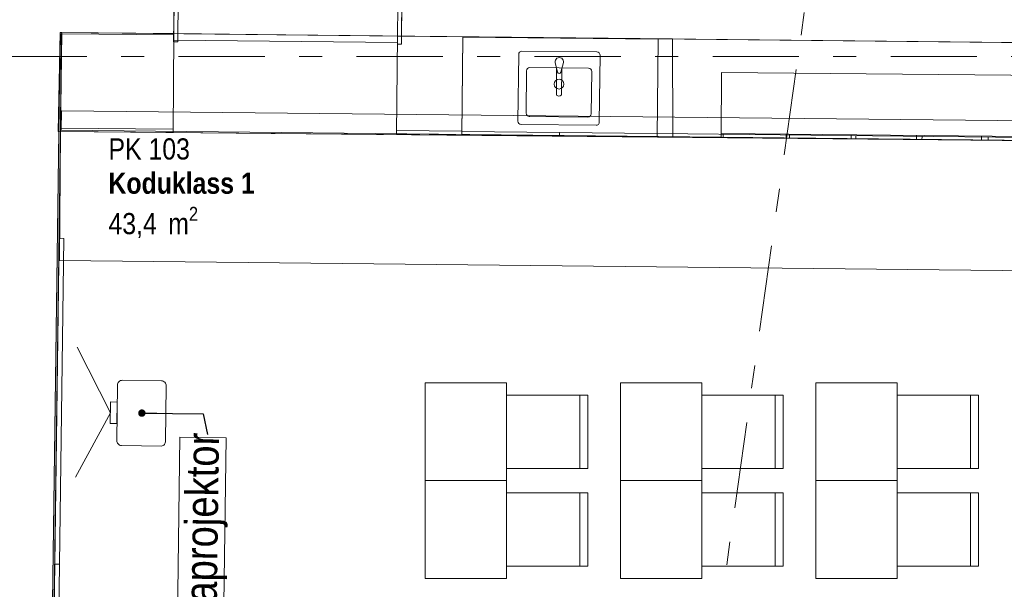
# Model space of a CAD drawing. Header units: millimetres. Extents: x 74467 to 235410, y -65 to 114857.
# Tile 137 of 256: x 115799 to 121847, y 58296 to 61791. Entities that reach past the tile are written whole.
import ezdxf
from ezdxf.enums import TextEntityAlignment as Align

# ---------------------------------------------------------------- set-up
doc = ezdxf.new("R2010")
doc.units = ezdxf.units.MM
doc.header["$MEASUREMENT"] = 0
doc.linetypes.add('Katkend topelt', pattern=[1093.611073, 529.166651, -211.666656, 141.111112, -211.666656])
doc.linetypes.add('Wipeout_Contour', pattern=[1000, 0, -1000])
for name, color, linetype in [('00 Teljed.AR', 7, 'Continuous'), ('1235 Vahelaed.VANA', 7, 'Continuous'), ('1311 Siseseinad.VANA', 7, 'Continuous'), ('1326 Seinapinnad.SA', 7, 'Continuous'), ('1330 Sisustus.SA', 7, 'Continuous'), ('1331 Sisseehitatud sisustus.SA', 7, 'Continuous'), ('1336 Sanitaartehnika.SA', 7, 'Continuous'), ('9350 Netopind.VANA', 7, 'Continuous'), ('Ruumi tekst', 7, 'Continuous'), ('Uks', 7, 'Continuous')]:
    doc.layers.add(name, color=color, linetype=linetype)
doc.styles.add('GENERATED_STYLE_2', font='txt', dxfattribs={"width": 0.84})
doc.styles.add('GENERATED_STYLE_3', font='txt')
doc.styles.add('GENERATED_STYLE_4', font='txt', dxfattribs={"width": 0.84})
doc.dimstyles.new('GENERATED_STYLE__5', dxfattribs={"dimtxt": 0.18, "dimasz": 91.2, "dimexe": 0.18, "dimexo": 0.0625, "dimgap": 0, "dimtad": 0, "dimtih": 1, "dimtoh": 1, "dimdec": 4, "dimzin": 0, "dimdsep": 46, "dimcen": 0.09, "dimadec": 0, "dimazin": 0, "dimtfac": 1, "dimtdec": 4, "dimtmove": 0, "dimatfit": 3, "dimldrblk": 'ARROWHEAD_11', "dimfxl": 0, "dimtolj": 1, "dimtzin": 0, "dimarcsym": 0})

# ---------------------------------------------------------------- blocks, each defined once
blk = doc.blocks.new('Slab_35_1', base_point=(115968, 55784.5))
at = {"layer": '1235 Vahelaed.VANA', "color": 7, "linetype": 'Continuous', "lineweight": 13, "flags": 128}
blk.add_lwpolyline([(115968, 55784.5), (128757.2, 55702.7), (130692.6, 55690.3), (130882.6, 55689.1), (139223.3, 55635.8), (139191.5, 61568), (123858.2, 61630.5), (116047.5, 61713.1)], close=True, dxfattribs=at)
blk = doc.blocks.new('Slab_40_1', base_point=(116047.5, 61713.1))
at = {"layer": '1235 Vahelaed.VANA', "color": 7, "linetype": 'Continuous', "lineweight": 13, "flags": 128}
blk.add_lwpolyline([(116047.5, 61713.1), (118519.3, 61670.8), (118519.5, 61686.9), (123392.6, 61635.4), (123582.6, 61635.4), (123582.6, 61633.4), (123856.9, 61630.5), (130693.8, 61602.6), (130882.6, 61602.6), (130882.6, 61601.8), (139191.5, 61568), (139192.6, 61366.9), (139223.3, 55635.8), (130892.3, 55689.1), (130692.6, 55690.3), (128757.2, 55702.7), (123582.6, 55735.8), (123392.6, 55737), (118784.3, 55766.5), (118445.5, 55768.7), (115968, 55784.5)], close=True, dxfattribs=at)
blk = doc.blocks.new('Slab_44_1', base_point=(115968, 55784.5))
at = {"color": 254, "linetype": 'Wipeout_Contour', "lineweight": 0, "ltscale": 667063.136447}
blk.add_wipeout([(115968, 55784.5), (123392.6, 55737), (123392.6, 61635.4), (118519.5, 61686.9), (116047.5, 61713.1)], dxfattribs=at).dxf.layer = '1235 Vahelaed.VANA'
at = {"layer": '1235 Vahelaed.VANA', "color": 7, "linetype": 'Continuous', "lineweight": 13, "flags": 128}
blk.add_lwpolyline([(115968, 55784.5), (116047.5, 61713.1), (118519.5, 61686.9), (123392.6, 61635.4), (123392.6, 55737)], close=True, dxfattribs=at)
blk = doc.blocks.new('Koduklass 1_PK 103_47_1', base_point=(116244.1, 61103.6))
at = {"layer": '9350 Netopind.VANA', "color": 7, "linetype": 'Continuous', "lineweight": 13, "flags": 128}
blk.add_lwpolyline([(123382.6, 61635.5), (118144.3, 61690.9), (116057.5, 61713), (115978.1, 55794.5), (123372.6, 55747.1), (123372.6, 61059.4), (123382.6, 61059.4)], close=True, dxfattribs=at)
at = {"layer": 'Ruumi tekst', "color": 7, "lineweight": 13, "char_height": 130, "attachment_point": 1}
for s, insert, style in [('\\A1;{\\pql;\\pt0,4600;\\fArial|b0|i0|c0|p34;PK 103\\fArial|b0|i0|c0|p34;\\A1{\\H.66x;\\S^  ;}\\fArial|b0|i0|c0|p34;\\fArial|b0|i0|c0|p34;\\A1{\\H.66x;\\S^  ;}}', (116344.1, 61063.4), 'GENERATED_STYLE_4'), ('\\A1;{\\pql;\\pt0,500;\\fArial|b1|i0|c0|p34;Koduklass 1\\fArial|b1|i0|c0|p34;\\A1{\\H.66x;\\S^  ;}\\fArial|b1|i0|c0|p34;\\fArial|b1|i0|c0|p34;\\A1{\\H.66x;\\S^  ;}}', (116344.1, 60853.2), 'GENERATED_STYLE_2'), ('\\A1;{\\pql;\\pt0,4600;\\fArial|b0|i0|c0|p34;43,4\\fArial|b0|i0|c0|p34;\\A1{\\H.66x;\\S^  ;}\\fArial|b0|i0|c0|p34; m\\fArial|b0|i0|c0|p34;\\A1{\\H.66x;\\S2^  ;}}', (116344.1, 60642.9), 'GENERATED_STYLE_4')]:
    blk.add_mtext(s, dxfattribs=dict(at, insert=insert, style=style))
blk = doc.blocks.new('Tugevvoolu ruum_PK 117_50_1', base_point=(118982.6, 62696.5))
at = {"layer": '9350 Netopind.VANA', "color": 7, "linetype": 'Continuous', "lineweight": 13, "flags": 128}
blk.add_lwpolyline([(121302.7, 62047.6), (121302.6, 62696.5), (118882.6, 62696.5), (118882.5, 62073.3)], close=True, dxfattribs=at)
at = {"layer": 'Ruumi tekst', "color": 7, "lineweight": 13, "char_height": 130, "attachment_point": 1}
for s, insert, style in [('\\A1;{\\pql;\\pt0,4600;\\fArial|b0|i0|c0|p34;PK 117\\fArial|b0|i0|c0|p34;\\A1{\\H.66x;\\S^  ;}\\fArial|b0|i0|c0|p34;\\fArial|b0|i0|c0|p34;\\A1{\\H.66x;\\S^  ;}}', (119082.6, 62656.4), 'GENERATED_STYLE_4'), ('\\A1;{\\pql;\\pt0,500;\\fArial|b1|i0|c0|p34;Tugevvoolu ruum\\fArial|b1|i0|c0|p34;\\A1{\\H.66x;\\S^  ;}\\fArial|b1|i0|c0|p34;\\fArial|b1|i0|c0|p34;\\A1{\\H.66x;\\S^  ;}}', (119082.6, 62445.6), 'GENERATED_STYLE_2'), ('\\A1;{\\pql;\\pt0,4600;\\fArial|b0|i0|c0|p34;1,5\\fArial|b0|i0|c0|p34;\\A1{\\H.66x;\\S^  ;}\\fArial|b0|i0|c0|p34; m\\fArial|b0|i0|c0|p34;\\A1{\\H.66x;\\S2^  ;}}', (119082.6, 62235.8), 'GENERATED_STYLE_4')]:
    blk.add_mtext(s, dxfattribs=dict(at, insert=insert, style=style))
blk = doc.blocks.new('Slab_331_1', base_point=(116047.5, 61713.1))
at = {"layer": '1331 Sisseehitatud sisustus.SA', "color": 253, "linetype": 'Continuous', "lineweight": 13, "true_color": 0xa5a6a4, "flags": 128}
blk.add_lwpolyline([(116047.5, 61713.1), (116035.2, 61105.8), (119810.2, 61069.7), (119808.8, 61673.3)], close=True, dxfattribs=at)
blk = doc.blocks.new('Slab_356_1', base_point=(116054.2, 61113))
at = {"layer": '1331 Sisseehitatud sisustus.SA', "color": 253, "linetype": 'Continuous', "lineweight": 13, "true_color": 0xa5a6a4, "flags": 128}
blk.add_lwpolyline([(116054.2, 61113), (123392.6, 61035.4), (123393.9, 61155.4), (116055.5, 61233)], close=True, dxfattribs=at)
blk = doc.blocks.new('Slab_362_1', base_point=(116043.7, 60312.8))
at = {"layer": '1331 Sisseehitatud sisustus.SA', "color": 253, "linetype": 'Continuous', "lineweight": 13, "true_color": 0xa5a6a4, "flags": 128}
blk.add_lwpolyline([(116043.7, 60312.8), (123378.8, 60236.2), (123382.8, 61035.5), (116049.3, 61104.9)], close=True, dxfattribs=at)
blk = doc.blocks.new('Opening_88_1')
at = {"layer": '1331 Sisseehitatud sisustus.SA', "color": 253, "linetype": 'Continuous', "lineweight": 13, "true_color": 0xa5a6a4, "flags": 128}
for points in [[(116749.1, 62146.2), (116748.7, 62106.2)], [(118149.1, 62131.1), (116749.1, 62146.2)], [(118148.6, 62091.1), (118149.1, 62131.1)], [(116748.7, 62106.2), (118148.6, 62091.1)], [(116744.5, 61705.7), (116744.1, 61665.7)], [(118120.6, 61691.2), (116744.5, 61705.7)], [(116744.1, 61665.7), (118120.1, 61651.2)], [(118120.1, 61651.2), (118120.6, 61691.2)]]:
    blk.add_lwpolyline(points, dxfattribs=at)
blk = doc.blocks.new('Wall_691_1', base_point=(115568, 55787.1))
at = {"layer": '1311 Siseseinad.VANA', "color": 7, "linetype": 'Continuous', "lineweight": 15, "flags": 128}
for points in [[(115647.5, 61717.3), (115568, 55787.1)], [(115968, 55781.7), (116047.5, 61713.1)], [(115568, 55787.1), (115968, 55781.7)]]:
    blk.add_lwpolyline(points, dxfattribs=at)
blk = doc.blocks.new('Door with Sidelight on Side 2 24_4')
at = {"layer": 'Uks', "color": 7, "linetype": 'Continuous', "lineweight": 13}
for p, q in [((632, 0), (632, 984)), ((632, 984), (672, 984)), ((672, 984), (672, 0)), ((-660, 0), (-700, 0)), ((-700, 0), (-700, -115)), ((-700, 0), (-700, -115)), ((-700, 0), (-700, -115)), ((-660, -115), (-660, 0)), ((-312, 0), (-340, 0)), ((-340, 0), (-340, -115)), ((-312, -40), (-312, 0)), ((672, 0), (632, 0)), ((700, 0), (672, 0)), ((672, 0), (672, -40)), ((700, -115), (700, 0)), ((700, 0), (700, -115)), ((700, 0), (700, -115)), ((-660, -18), (-340, -18)), ((-300, -40), (-312, -40)), ((-300, -40), (660, -40)), ((-300, -115), (-300, -40)), ((672, -40), (660, -40)), ((660, -40), (660, -115)), ((-700, -450.3), (-700, -115)), ((-700, -115), (-675, -115)), ((-700, -115), (-660, -115)), ((-700, -115), (-700, -400.3)), ((-700, -115), (-700, -400.3)), ((-675, -115), (-675, -450.3)), ((-340, -115), (-660, -115)), ((-340, -115), (-300, -115)), ((660, -115), (-300, -115)), ((660, -115), (700, -115)), ((675, -450.3), (675, -115)), ((675, -115), (700, -115)), ((700, -115), (700, -450.3)), ((700, -115), (700, -400.3)), ((700, -115), (700, -400.3)), ((-700, -400.3), (-727, -400.3)), ((-700, -400.3), (-727, -400.3)), ((700, -400.3), (727, -400.3)), ((700, -400.3), (727, -400.3)), ((-675, -450.3), (-700, -450.3)), ((700, -450.3), (675, -450.3))]:
    blk.add_line(p, q, dxfattribs=at)
at = {"layer": 'Uks', "color": 7, "linetype": 'Continuous', "lineweight": 13, "flags": 128}
blk.add_lwpolyline([(-340, 0), (-660, 0), (-660, -115), (-340, -115)], close=True, dxfattribs=at)
at = {"layer": 'Uks', "color": 7, "linetype": 'Continuous', "lineweight": 13}
blk.add_arc((672, 0), 984, 90, 180, dxfattribs=at)
blk = doc.blocks.new('Wall_693_1', base_point=(123861.1, 62030.5))
at = {"layer": '1311 Siseseinad.VANA', "color": 7, "linetype": 'Continuous', "lineweight": 15}
for p, q in [((116747.7, 61990.9), (116744.7, 61705.7)), ((118147.6, 61976.1), (118144.6, 61690.8)), ((116744.7, 61705.7), (116717.7, 61706)), ((118144.6, 61690.8), (118171.6, 61690.6))]:
    blk.add_line(p, q, dxfattribs=at)
at = {"layer": '1311 Siseseinad.VANA', "color": 7, "linetype": 'Continuous', "lineweight": 15, "flags": 128}
for points in [[(116047.5, 61713.1), (116744.7, 61705.7)], [(118144.6, 61690.9), (123392.6, 61635.4)]]:
    blk.add_lwpolyline(points, dxfattribs=at)
at = {"layer": 'Uks', "color": 7, "linetype": 'Continuous', "lineweight": 13, "xscale": -0.9999999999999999, "zscale": 1000, "rotation": 359.3919943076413}
blk.add_blockref('Door with Sidelight on Side 2 24_4', (117448.9, 62098.5), dxfattribs=at)
blk = doc.blocks.new('Wall_794_1', base_point=(116047.5, 61713.1))
at = {"layer": '1326 Seinapinnad.SA', "linetype": 'Continuous', "lineweight": 0, "true_color": 0xfefefe}
for points in [[(115968.1, 55794.5), (115978.1, 55794.5), (116057.5, 61712.9), (116047.5, 61713.1)], [(115978.1, 55794.5), (115968, 55784.5), (115978, 55784.5)], [(115968.1, 55794.5), (115968, 55784.5), (115978.1, 55794.5)]]:
    blk.add_hatch(color=7, dxfattribs=at).paths.add_polyline_path(points)
at = {"layer": '1326 Seinapinnad.SA', "color": 7, "linetype": 'Continuous', "lineweight": 15, "flags": 128}
for points in [[(116047.5, 61713.1), (115968, 55784.5)], [(115978.1, 55794.5), (116057.5, 61712.9)], [(116047.5, 61713.1), (116057.5, 61712.9)], [(115968, 55784.5), (115978, 55784.5)]]:
    blk.add_lwpolyline(points, dxfattribs=at)
blk = doc.blocks.new('Chair 10 24[641]_1', base_point=(119289.7, 58437.8))
at = {"layer": '1330 Sisustus.SA', "color": 253, "linetype": 'Continuous', "lineweight": 13, "true_color": 0xa5a6a4}
blk.add_line((119239.7, 58437.8), (119239.7, 58887.8), dxfattribs=at)
at = {"layer": '1330 Sisustus.SA', "color": 253, "linetype": 'Continuous', "lineweight": 13, "true_color": 0xa5a6a4, "flags": 128}
blk.add_lwpolyline([(118789.7, 58437.8), (118789.7, 58887.8), (119289.7, 58887.8), (119289.7, 58437.8)], close=True, dxfattribs=at)
blk = doc.blocks.new('Dining Table 01 24[642]_1', base_point=(118289.7, 58962.8))
at = {"layer": '1330 Sisustus.SA', "color": 253, "linetype": 'Continuous', "lineweight": 13, "true_color": 0xa5a6a4}
for p, q in [((118289.7, 58962.8), (118289.7, 58362.8)), ((118789.7, 58962.8), (118289.7, 58962.8)), ((118789.7, 58362.8), (118789.7, 58962.8)), ((118289.7, 58362.8), (118789.7, 58362.8))]:
    blk.add_line(p, q, dxfattribs=at)
at = {"layer": '1330 Sisustus.SA', "color": 253, "linetype": 'Continuous', "lineweight": 13, "true_color": 0xa5a6a4, "flags": 128}
blk.add_lwpolyline([(118289.7, 58962.8), (118289.7, 58362.8), (118789.7, 58362.8), (118789.7, 58962.8)], close=True, dxfattribs=at)
blk = doc.blocks.new('Chair 10 24[643]_1', base_point=(119289.7, 59037.8))
at = {"layer": '1330 Sisustus.SA', "color": 253, "linetype": 'Continuous', "lineweight": 13, "true_color": 0xa5a6a4}
blk.add_line((119239.7, 59037.8), (119239.7, 59487.8), dxfattribs=at)
at = {"layer": '1330 Sisustus.SA', "color": 253, "linetype": 'Continuous', "lineweight": 13, "true_color": 0xa5a6a4, "flags": 128}
blk.add_lwpolyline([(118789.7, 59037.8), (118789.7, 59487.8), (119289.7, 59487.8), (119289.7, 59037.8)], close=True, dxfattribs=at)
blk = doc.blocks.new('Dining Table 01 24[644]_1', base_point=(118289.7, 59562.8))
at = {"layer": '1330 Sisustus.SA', "color": 253, "linetype": 'Continuous', "lineweight": 13, "true_color": 0xa5a6a4}
for p, q in [((118289.7, 59562.8), (118289.7, 58962.8)), ((118789.7, 59562.8), (118289.7, 59562.8)), ((118789.7, 58962.8), (118789.7, 59562.8)), ((118289.7, 58962.8), (118789.7, 58962.8))]:
    blk.add_line(p, q, dxfattribs=at)
at = {"layer": '1330 Sisustus.SA', "color": 253, "linetype": 'Continuous', "lineweight": 13, "true_color": 0xa5a6a4, "flags": 128}
blk.add_lwpolyline([(118289.7, 59562.8), (118289.7, 58962.8), (118789.7, 58962.8), (118789.7, 59562.8)], close=True, dxfattribs=at)
blk = doc.blocks.new('Chair 10 24[649]_1', base_point=(120489.7, 58437.8))
at = {"layer": '1330 Sisustus.SA', "color": 253, "linetype": 'Continuous', "lineweight": 13, "true_color": 0xa5a6a4}
blk.add_line((120439.7, 58437.8), (120439.7, 58887.8), dxfattribs=at)
at = {"layer": '1330 Sisustus.SA', "color": 253, "linetype": 'Continuous', "lineweight": 13, "true_color": 0xa5a6a4, "flags": 128}
blk.add_lwpolyline([(119989.7, 58437.8), (119989.7, 58887.8), (120489.7, 58887.8), (120489.7, 58437.8)], close=True, dxfattribs=at)
blk = doc.blocks.new('Dining Table 01 24[650]_1', base_point=(119489.7, 58962.8))
at = {"layer": '1330 Sisustus.SA', "color": 253, "linetype": 'Continuous', "lineweight": 13, "true_color": 0xa5a6a4}
for p, q in [((119489.7, 58962.8), (119489.7, 58362.8)), ((119989.7, 58962.8), (119489.7, 58962.8)), ((119989.7, 58362.8), (119989.7, 58962.8)), ((119489.7, 58362.8), (119989.7, 58362.8))]:
    blk.add_line(p, q, dxfattribs=at)
at = {"layer": '1330 Sisustus.SA', "color": 253, "linetype": 'Continuous', "lineweight": 13, "true_color": 0xa5a6a4, "flags": 128}
blk.add_lwpolyline([(119489.7, 58962.8), (119489.7, 58362.8), (119989.7, 58362.8), (119989.7, 58962.8)], close=True, dxfattribs=at)
blk = doc.blocks.new('Chair 10 24[651]_1', base_point=(120489.7, 59037.8))
at = {"layer": '1330 Sisustus.SA', "color": 253, "linetype": 'Continuous', "lineweight": 13, "true_color": 0xa5a6a4}
blk.add_line((120439.7, 59037.8), (120439.7, 59487.8), dxfattribs=at)
at = {"layer": '1330 Sisustus.SA', "color": 253, "linetype": 'Continuous', "lineweight": 13, "true_color": 0xa5a6a4, "flags": 128}
blk.add_lwpolyline([(119989.7, 59037.8), (119989.7, 59487.8), (120489.7, 59487.8), (120489.7, 59037.8)], close=True, dxfattribs=at)
blk = doc.blocks.new('Dining Table 01 24[652]_1', base_point=(119489.7, 59562.8))
at = {"layer": '1330 Sisustus.SA', "color": 253, "linetype": 'Continuous', "lineweight": 13, "true_color": 0xa5a6a4}
for p, q in [((119489.7, 59562.8), (119489.7, 58962.8)), ((119989.7, 59562.8), (119489.7, 59562.8)), ((119989.7, 58962.8), (119989.7, 59562.8)), ((119489.7, 58962.8), (119989.7, 58962.8))]:
    blk.add_line(p, q, dxfattribs=at)
at = {"layer": '1330 Sisustus.SA', "color": 253, "linetype": 'Continuous', "lineweight": 13, "true_color": 0xa5a6a4, "flags": 128}
blk.add_lwpolyline([(119489.7, 59562.8), (119489.7, 58962.8), (119989.7, 58962.8), (119989.7, 59562.8)], close=True, dxfattribs=at)
blk = doc.blocks.new('Chair 10 24[657]_1', base_point=(121689.7, 58437.8))
at = {"layer": '1330 Sisustus.SA', "color": 253, "linetype": 'Continuous', "lineweight": 13, "true_color": 0xa5a6a4}
blk.add_line((121639.7, 58437.8), (121639.7, 58887.8), dxfattribs=at)
at = {"layer": '1330 Sisustus.SA', "color": 253, "linetype": 'Continuous', "lineweight": 13, "true_color": 0xa5a6a4, "flags": 128}
blk.add_lwpolyline([(121189.7, 58437.8), (121189.7, 58887.8), (121689.7, 58887.8), (121689.7, 58437.8)], close=True, dxfattribs=at)
blk = doc.blocks.new('Dining Table 01 24[658]_1', base_point=(120689.7, 58962.8))
at = {"layer": '1330 Sisustus.SA', "color": 253, "linetype": 'Continuous', "lineweight": 13, "true_color": 0xa5a6a4}
for p, q in [((120689.7, 58962.8), (120689.7, 58362.8)), ((121189.7, 58962.8), (120689.7, 58962.8)), ((121189.7, 58362.8), (121189.7, 58962.8)), ((120689.7, 58362.8), (121189.7, 58362.8))]:
    blk.add_line(p, q, dxfattribs=at)
at = {"layer": '1330 Sisustus.SA', "color": 253, "linetype": 'Continuous', "lineweight": 13, "true_color": 0xa5a6a4, "flags": 128}
blk.add_lwpolyline([(120689.7, 58962.8), (120689.7, 58362.8), (121189.7, 58362.8), (121189.7, 58962.8)], close=True, dxfattribs=at)
blk = doc.blocks.new('Chair 10 24[659]_1', base_point=(121689.7, 59037.8))
at = {"layer": '1330 Sisustus.SA', "color": 253, "linetype": 'Continuous', "lineweight": 13, "true_color": 0xa5a6a4}
blk.add_line((121639.7, 59037.8), (121639.7, 59487.8), dxfattribs=at)
at = {"layer": '1330 Sisustus.SA', "color": 253, "linetype": 'Continuous', "lineweight": 13, "true_color": 0xa5a6a4, "flags": 128}
blk.add_lwpolyline([(121189.7, 59037.8), (121189.7, 59487.8), (121689.7, 59487.8), (121689.7, 59037.8)], close=True, dxfattribs=at)
blk = doc.blocks.new('Dining Table 01 24[660]_1', base_point=(120689.7, 59562.8))
at = {"layer": '1330 Sisustus.SA', "color": 253, "linetype": 'Continuous', "lineweight": 13, "true_color": 0xa5a6a4}
for p, q in [((120689.7, 59562.8), (120689.7, 58962.8)), ((121189.7, 59562.8), (120689.7, 59562.8)), ((121189.7, 58962.8), (121189.7, 59562.8)), ((120689.7, 58962.8), (121189.7, 58962.8))]:
    blk.add_line(p, q, dxfattribs=at)
at = {"layer": '1330 Sisustus.SA', "color": 253, "linetype": 'Continuous', "lineweight": 13, "true_color": 0xa5a6a4, "flags": 128}
blk.add_lwpolyline([(120689.7, 59562.8), (120689.7, 58962.8), (121189.7, 58962.8), (121189.7, 59562.8)], close=True, dxfattribs=at)
blk = doc.blocks.new('Cupboard 24[682]_1', base_point=(116049.3, 61104.9))
at = {"layer": '1331 Sisseehitatud sisustus.SA', "color": 253, "linetype": 'Continuous', "lineweight": 13, "true_color": 0xa5a6a4}
for p, q in [((116049.3, 61104.9), (116049.5, 61124.9)), ((116049.5, 61124.9), (116741.7, 61119.2))]:
    blk.add_line(p, q, dxfattribs=at)
at = {"layer": '1331 Sisseehitatud sisustus.SA', "color": 253, "linetype": 'Continuous', "lineweight": 13, "true_color": 0xa5a6a4, "flags": 128}
blk.add_lwpolyline([(116049.3, 61104.9), (116741.5, 61099.2), (116746.5, 61699.1), (116054.3, 61704.9)], close=True, dxfattribs=at)
blk = doc.blocks.new('Sink General 24[683]_1', base_point=(118859.3, 61148.7))
at = {"layer": '1336 Sanitaartehnika.SA', "color": 253, "linetype": 'Continuous', "lineweight": 13, "true_color": 0xa5a6a4}
for p, q in [((118912.9, 61478.1), (118910.1, 61218.2)), ((119293.1, 61494), (118933.1, 61497.9)), ((119310, 61213.8), (119312.9, 61473.8)), ((118929.9, 61197.9), (119289.8, 61194))]:
    blk.add_line(p, q, dxfattribs=at)
at = {"layer": '1336 Sanitaartehnika.SA', "color": 253, "linetype": 'Continuous', "lineweight": 13, "true_color": 0xa5a6a4, "flags": 128}
for points in [[(118879.3, 61148.5), (119339.3, 61143.5, 0.414214), (119359.5, 61163.2), (119364, 61573.2, 0.414214), (119344.2, 61593.4), (118884.2, 61598.5, 0.414214), (118864, 61578.7), (118859.5, 61168.7, 0.414214)], [(119122.7, 61469.1), (119139.5, 61527.7, 1.192308), (119087.5, 61528.2), (119103, 61469.3, 0.833844)], [(119097.2, 61491.3), (119095.4, 61333.1, 0.166168), (119097, 61328.8, 0.394036), (119125.7, 61328.5, 0.169891), (119127.3, 61332.8), (119129.1, 61491.4), (119122.7, 61469.1, -0.833844), (119103, 61469.3)]]:
    blk.add_lwpolyline(points, format="xyb", close=True, dxfattribs=at)
at = {"layer": '1336 Sanitaartehnika.SA', "color": 253, "linetype": 'Continuous', "lineweight": 13, "true_color": 0xa5a6a4}
blk.add_circle((119112, 61396), 30, dxfattribs=at)
for centre, start, end in [((118932.9, 61477.9), 89.37367, 179.37367), ((119292.9, 61474), 359.37367, 89.37367), ((118930.1, 61217.9), 179.37367, 269.37367), ((119290, 61214), 269.37367, 359.37367)]:
    blk.add_arc(centre, 20, start, end, dxfattribs=at)
blk.add_point((118929.9, 61197.9), dxfattribs=at)
blk = doc.blocks.new('Cupboard 24[712]_1', base_point=(119714.1, 61072.3))
at = {"layer": '1331 Sisseehitatud sisustus.SA', "color": 253, "linetype": 'Continuous', "lineweight": 13, "true_color": 0xa5a6a4}
for p, q in [((119714.1, 61072.3), (119714.3, 61092.3)), ((119714.3, 61092.3), (123376.5, 61053.5)), ((120121, 61068), (120121.2, 61088)), ((120527.9, 61063.7), (120528.1, 61083.7)), ((120934.8, 61059.4), (120935.1, 61079.4)), ((121341.7, 61055.1), (121342, 61075.1)), ((121748.7, 61050.8), (121748.9, 61070.8)), ((122155.6, 61046.5), (122155.8, 61066.5)), ((122562.5, 61042.2), (122562.7, 61062.2)), ((122969.4, 61037.8), (122969.6, 61057.8))]:
    blk.add_line(p, q, dxfattribs=at)
at = {"layer": '1331 Sisseehitatud sisustus.SA', "color": 253, "linetype": 'Continuous', "lineweight": 13, "true_color": 0xa5a6a4, "flags": 128}
blk.add_lwpolyline([(119714.1, 61072.3), (123376.3, 61033.5), (123382.6, 61635.5), (119720.5, 61674.2)], close=True, dxfattribs=at)
blk = doc.blocks.new('Cupboard 24[713]_1', base_point=(118114.2, 61091.2))
at = {"layer": '1331 Sisseehitatud sisustus.SA', "color": 253, "linetype": 'Continuous', "lineweight": 13, "true_color": 0xa5a6a4}
for p, q in [((118114.2, 61091.2), (118114.4, 61111.2)), ((118114.4, 61111.2), (118514.4, 61107))]:
    blk.add_line(p, q, dxfattribs=at)
at = {"layer": '1331 Sisseehitatud sisustus.SA', "color": 253, "linetype": 'Continuous', "lineweight": 13, "true_color": 0xa5a6a4, "flags": 128}
blk.add_lwpolyline([(118114.2, 61091.2), (118514.2, 61087), (118520.5, 61686.9), (118120.6, 61691.2)], close=True, dxfattribs=at)
blk = doc.blocks.new('Lockers 24[714]_1', base_point=(122106.9, 61049))
at = {"layer": '1331 Sisseehitatud sisustus.SA', "color": 253, "linetype": 'Continuous', "lineweight": 13, "true_color": 0xa5a6a4}
for p, q in [((122107.2, 61074), (120107.3, 61093.1)), ((120507, 61064.3), (120507.3, 61089.3)), ((120907, 61060.5), (120907.2, 61085.5)), ((121307, 61056.6), (121307.2, 61081.6)), ((121707, 61052.8), (121707.2, 61077.8)), ((122106.9, 61049), (122107.2, 61074))]:
    blk.add_line(p, q, dxfattribs=at)
at = {"layer": '1331 Sisseehitatud sisustus.SA', "color": 253, "linetype": 'Continuous', "lineweight": 13, "true_color": 0xa5a6a4, "flags": 128}
blk.add_lwpolyline([(122106.9, 61049), (120107, 61068.1), (120110.9, 61468.1), (122110.8, 61448.9)], close=True, dxfattribs=at)
blk = doc.blocks.new('Cupboard 24[715]_1', base_point=(118514.2, 61085))
at = {"layer": '1331 Sisseehitatud sisustus.SA', "color": 253, "linetype": 'Continuous', "lineweight": 13, "true_color": 0xa5a6a4}
for p, q in [((118514.2, 61085), (118514.4, 61105)), ((118514.4, 61105), (119714.3, 61092.3)), ((119114.2, 61078.6), (119114.4, 61098.6))]:
    blk.add_line(p, q, dxfattribs=at)
at = {"layer": '1331 Sisseehitatud sisustus.SA', "color": 253, "linetype": 'Continuous', "lineweight": 13, "true_color": 0xa5a6a4, "flags": 128}
blk.add_lwpolyline([(118514.2, 61085), (119714.1, 61072.3), (119720.5, 61672.2), (118520.5, 61684.9)], close=True, dxfattribs=at)
blk = doc.blocks.new('Digital Board 24[721]_1', base_point=(116040.6, 60449.9))
at = {"layer": '1330 Sisustus.SA', "color": 253, "linetype": 'Continuous', "lineweight": 13, "true_color": 0xa5a6a4, "flags": 128}
blk.add_lwpolyline([(116070.6, 60449.5), (116043.8, 58449.7), (116013.8, 58450.1), (116040.6, 60449.9)], close=True, dxfattribs=at)
blk = doc.blocks.new('Digital Board 24[722]_1', base_point=(116013.6, 58450.1))
at = {"layer": '1330 Sisustus.SA', "color": 253, "linetype": 'Continuous', "lineweight": 13, "true_color": 0xa5a6a4, "flags": 128}
blk.add_lwpolyline([(116043.6, 58449.7), (116016.8, 56449.9), (115986.8, 56450.3), (116013.6, 58450.1)], close=True, dxfattribs=at)
blk = doc.blocks.new('ARROWHEAD_11')
at = {"color": 0, "linetype": 'Continuous', "lineweight": 0}
blk.add_line((0, 0), (-1, 0), dxfattribs=at)
at = {"color": 0, "linetype": 'Continuous', "lineweight": 0, "const_width": 0.25, "flags": 128}
blk.add_lwpolyline([(-0.125, 0, 1), (0.125, 0, 1)], format="xyb", close=True, dxfattribs=at)
blk = doc.blocks.new('Standard grid marker_11')
at = {"layer": '00 Teljed.AR', "color": 252, "linetype": 'Katkend topelt', "lineweight": 13, "true_color": 0x8c8d8c}
blk.add_line((9644.8, 0), (29599.1, 0), dxfattribs=at)
at = {"layer": '00 Teljed.AR', "color": 252, "lineweight": 13, "true_color": 0x8c8d8c, "style": 'GENERATED_STYLE_3'}
for tag, p in [('AC_MarkerText_1_0', (-200, -191.4)), ('AC_MarkerText_1_1', (39443.9, -191.4))]:
    blk.add_attdef(tag, text='', height=200, rotation=180, dxfattribs=at).set_placement(p, align=Align.TOP_CENTER)
blk = doc.blocks.new('Standard grid marker_12')
at = {"layer": '00 Teljed.AR', "color": 252, "linetype": 'Katkend topelt', "lineweight": 13, "true_color": 0x8c8d8c}
blk.add_line((7649.2, 0), (54012.4, 0), dxfattribs=at)
at = {"layer": '00 Teljed.AR', "color": 252, "lineweight": 13, "true_color": 0x8c8d8c, "style": 'GENERATED_STYLE_3'}
for tag, p in [('AC_MarkerText_1_0', (-55.7, -25.4)), ('AC_MarkerText_1_1', (62005.9, -25.4))]:
    blk.add_attdef(tag, text='', height=200, rotation=278, dxfattribs=at).set_placement(p, align=Align.TOP_CENTER)

msp = doc.modelspace()

# ---------------------------------------------------------------- block references
at = {"layer": '1235 Vahelaed.VANA', "color": 7, "linetype": 'Continuous', "lineweight": 13}
for name, p in [('Slab_35_1', (115968, 55784.5)), ('Slab_40_1', (116047.5, 61713.1))]:
    msp.add_blockref(name, p, dxfattribs=at)

# ---------------------------------------------------------------- next in the draw order: block references
msp.add_blockref('Slab_44_1', (115968, 55784.5), dxfattribs=at)

# ---------------------------------------------------------------- next in the draw order: linework, layer by layer
at = {"layer": '1330 Sisustus.SA', "color": 253, "linetype": 'Continuous', "lineweight": 13, "true_color": 0xa5a6a4, "flags": 128}
for points in [[(116356.3, 59379.4), (116151.9, 59781.4)], [(116356.3, 59379.4), (116141.1, 58983.1)]]:
    msp.add_lwpolyline(points, dxfattribs=at)
msp.add_lwpolyline([(116699.1, 59544.8), (116694.5, 59205.4, -0.414214), (116669.1, 59175.2), (116424.1, 59178.5, -0.414214), (116394.5, 59208.9), (116399.1, 59548.9, -0.414214), (116429.5, 59578.4), (116669.5, 59575.2, -0.414214)], format="xyb", close=True, dxfattribs=at)
for points in [[(116397.7, 59445), (116395.9, 59312.7), (116355.4, 59313.3), (116357.2, 59445.6)], [(116759.1, 57485.3), (116782.7, 59230), (117066.3, 59226.2), (117042.8, 57481.4)]]:
    msp.add_lwpolyline(points, close=True, dxfattribs=at)
at = {"layer": '9350 Netopind.VANA', "color": 253, "linetype": 'Continuous', "lineweight": 0, "true_color": 0xbbb393, "flags": 128}
msp.add_lwpolyline([(123382.6, 61635.5), (118144.3, 61690.9), (116057.5, 61713), (115978.1, 55794.5), (123372.6, 55747.1), (123372.6, 61059.4), (123382.6, 61059.4)], close=True, dxfattribs=at)

# ---------------------------------------------------------------- next in the draw order: block references
at = {"layer": '00 Teljed.AR', "color": 7, "linetype": 'Continuous', "lineweight": 13, "zscale": 1000}
for name, p, rotation in [('Standard grid marker_12', (118517.9, 46889.6), 82.0000000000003), ('Standard grid marker_11', (144446.7, 61565), 180)]:
    msp.add_blockref(name, p, dxfattribs=dict(at, rotation=rotation))
at = {"layer": '1311 Siseseinad.VANA', "color": 7, "lineweight": 15}
for name, p in [('Wall_693_1', (123861.1, 62030.5)), ('Wall_691_1', (115568, 55787.1))]:
    msp.add_blockref(name, p, dxfattribs=at)
at = {"layer": '1326 Seinapinnad.SA', "color": 7, "lineweight": 15}
msp.add_blockref('Wall_794_1', (116047.5, 61713.1), dxfattribs=at)
at = {"layer": '1330 Sisustus.SA', "color": 253, "linetype": 'Continuous', "lineweight": 13, "true_color": 0xa5a6a4}
for name, p in [('Digital Board 24[721]_1', (116040.6, 60449.9)), ('Dining Table 01 24[644]_1', (118289.7, 59562.8)), ('Dining Table 01 24[652]_1', (119489.7, 59562.8)), ('Dining Table 01 24[660]_1', (120689.7, 59562.8)), ('Chair 10 24[643]_1', (119289.7, 59037.8)), ('Chair 10 24[651]_1', (120489.7, 59037.8)), ('Chair 10 24[659]_1', (121689.7, 59037.8)), ('Dining Table 01 24[642]_1', (118289.7, 58962.8)), ('Dining Table 01 24[650]_1', (119489.7, 58962.8)), ('Dining Table 01 24[658]_1', (120689.7, 58962.8)), ('Chair 10 24[641]_1', (119289.7, 58437.8)), ('Chair 10 24[649]_1', (120489.7, 58437.8)), ('Chair 10 24[657]_1', (121689.7, 58437.8)), ('Digital Board 24[722]_1', (116013.6, 58450.1))]:
    msp.add_blockref(name, p, dxfattribs=at)
at = {"layer": '1331 Sisseehitatud sisustus.SA', "color": 7, "linetype": 'Continuous', "lineweight": 13}
msp.add_blockref('Opening_88_1', (0, 0), dxfattribs=at)
at = {"layer": '1331 Sisseehitatud sisustus.SA', "color": 253, "linetype": 'Continuous', "lineweight": 13, "true_color": 0xa5a6a4}
for name, p in [('Slab_331_1', (116047.5, 61713.1)), ('Cupboard 24[682]_1', (116049.3, 61104.9)), ('Cupboard 24[713]_1', (118114.2, 61091.2)), ('Cupboard 24[715]_1', (118514.2, 61085)), ('Cupboard 24[712]_1', (119714.1, 61072.3)), ('Lockers 24[714]_1', (122106.9, 61049)), ('Slab_356_1', (116054.2, 61113)), ('Slab_362_1', (116043.7, 60312.8))]:
    msp.add_blockref(name, p, dxfattribs=at)
at = {"layer": '1336 Sanitaartehnika.SA', "color": 253, "linetype": 'Continuous', "lineweight": 13, "true_color": 0xa5a6a4}
msp.add_blockref('Sink General 24[683]_1', (118859.3, 61148.7), dxfattribs=at)
at = {"layer": '9350 Netopind.VANA', "color": 7, "linetype": 'Continuous', "lineweight": 13}
msp.add_blockref('Tugevvoolu ruum_PK 117_50_1', (118982.6, 62696.5), dxfattribs=at)
at = {"layer": '9350 Netopind.VANA', "color": 12, "linetype": 'Continuous', "lineweight": 13, "true_color": 0xdf0000}
msp.add_blockref('Koduklass 1_PK 103_47_1', (116244.1, 61103.6), dxfattribs=at)

# ---------------------------------------------------------------- next in the draw order: texts
at = {"layer": '1330 Sisustus.SA', "color": 253, "linetype": 'Continuous', "lineweight": 13, "true_color": 0xa5a6a4, "insert": (116929.4, 57483), "char_height": 200, "attachment_point": 4, "rotation": 89.22618, "style": 'GENERATED_STYLE_4'}
msp.add_mtext('\\A1;{\\pql;\\fArial|b0|i0|c0|p34;lähikuvaprojektor}', dxfattribs=at)

# ---------------------------------------------------------------- next in the draw order: leaders
at = {"layer": '1330 Sisustus.SA', "color": 253, "linetype": 'Continuous', "lineweight": 13, "true_color": 0xa5a6a4, "annotation_type": 0, "has_hookline": 1, "hookline_direction": 1, "text_width": 1762.4, "horizontal_direction": (0.013505, 0.999909, 0)}
msp.add_leader([(116549.3, 59377.1), (116926.4, 59372), (116953.2, 59245.2)], dimstyle='GENERATED_STYLE__5', dxfattribs=at)

doc.saveas('drawing.dxf')
